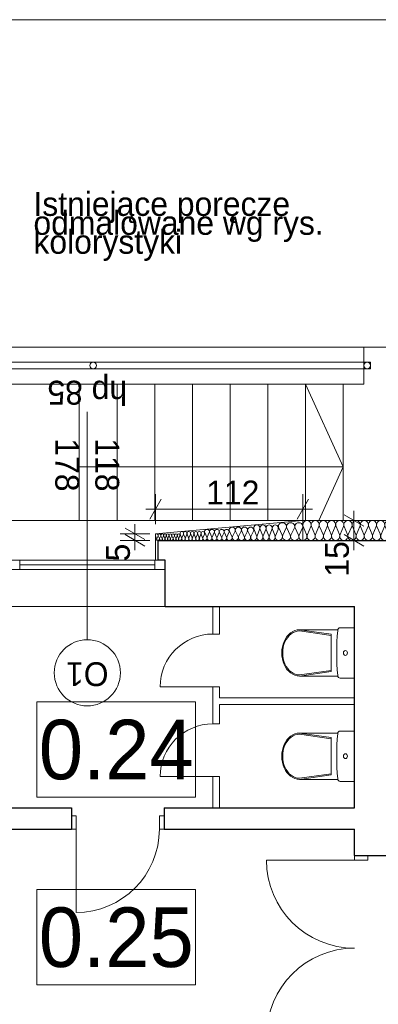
# Model space of a CAD drawing. Extents: x -21260 to 35740, y -2672 to 187028.
# Tile 45 of 120: x -9227 to -6516, y 59592 to 67028. Entities that reach past the tile are written whole.
import ezdxf

# ---------------------------------------------------------------- set-up
doc = ezdxf.new("R2010")
doc.units = 0
doc.header["$MEASUREMENT"] = 0
doc.layers.add('arch izolacje_Nr_Pióra__3', color=7, linetype='Continuous', lineweight=13, true_color=0xff6600)
doc.layers.add('Arch ocieplenie_Nr_Pióra__22', color=7, linetype='Continuous', lineweight=9, true_color=0x7f7f7f)
for name, color, linetype, lineweight in [('arch izolacje_Nr_Pióra__5', 7, 'Continuous', 13), ('Arch opisy okien_Nr_Pióra__21', 7, 'Continuous', 13), ('Arch opisy_Nr_Pióra__1', 7, 'Continuous', 25), ('Arch opisy_Nr_Pióra__21', 7, 'Continuous', 13), ('ARCH TABELA_Nr_Pióra__21', 7, 'Continuous', 13), ('Arch wymiary_Nr_Pióra__5', 7, 'Continuous', 13), ('INWENT BALUSTRADY_Nr_Pióra__26', 5, 'Continuous', 13), ('INWENT OPISY_Nr_Pióra__21', 7, 'Continuous', 13), ('INWENT wyposarzenie_Nr_Pióra__21', 7, 'Continuous', 13), ('INWENT. DRZWI_Nr_Pióra__21', 7, 'Continuous', 13), ('INWENT. OKNA_Nr_Pióra__5', 7, 'Continuous', 13), ('INWENT.ŚCIANY_Nr_Pióra__1', 7, 'Continuous', 25), ('INWENT.ŚCIANY_Nr_Pióra__21', 7, 'Continuous', 13), ('INWENT.ŚCIANY_Nr_Pióra__5', 7, 'Continuous', 13), ('Istniejące schody_Nr_Pióra__21', 7, 'Continuous', 13)]:
    doc.layers.add(name, color=color, linetype=linetype, lineweight=lineweight)
for name, color, linetype in [('Arch ocieplenie', 7, 'Continuous'), ('Arch wymiary', 7, 'Continuous'), ('INWENT wyposarzenie', 7, 'Continuous')]:
    doc.layers.add(name, color=color, linetype=linetype)
doc.styles.add('GENERATED_STYLE_1', font='txt')
doc.styles.add('GENERATED_STYLE_3', font='txt')
doc.styles.add('GENERATED_STYLE_4', font='txt')
doc.styles.add('GENERATED_STYLE_6', font='txt')
doc.styles.add('GENERATED_STYLE_7', font='txt')
doc.dimstyles.new('GENERATED_STYLE__1', dxfattribs={"dimtxt": 179.999995, "dimasz": 114, "dimexe": 0.18, "dimexo": 0, "dimgap": 0.09, "dimtad": 1, "dimdec": 0, "dimlfac": 0.1, "dimzin": 0, "dimdsep": 46, "dimtxsty": 'GENERATED_STYLE_1', "dimblk": 'ARROWHEAD_2', "dimblk1": 'ARROWHEAD_2', "dimblk2": 'ARROWHEAD_2', "dimcen": 0.09, "dimclrd": 7, "dimclre": 7, "dimclrt": 7, "dimazin": 0, "dimtfac": 1, "dimtdec": 4, "dimtmove": 0, "dimatfit": 3, "dimfxl": 0, "dimtolj": 1, "dimtzin": 0, "dimarcsym": 0})
doc.dimstyles.new('GENERATED_STYLE__3', dxfattribs={"dimtxt": 179.999995, "dimasz": 114, "dimexe": 0.18, "dimexo": 0, "dimgap": 0.09, "dimtad": 1, "dimtih": 1, "dimtoh": 1, "dimdec": 0, "dimlfac": 0.1, "dimzin": 0, "dimdsep": 46, "dimtxsty": 'GENERATED_STYLE_1', "dimblk": 'ARROWHEAD_2', "dimblk1": 'ARROWHEAD_2', "dimblk2": 'ARROWHEAD_2', "dimcen": 0.09, "dimclrd": 7, "dimclre": 7, "dimclrt": 7, "dimazin": 0, "dimtfac": 1, "dimtdec": 4, "dimtmove": 0, "dimatfit": 3, "dimfxl": 0, "dimtolj": 1, "dimtzin": 0, "dimarcsym": 0})

# ---------------------------------------------------------------- blocks, each defined once
blk = doc.blocks.new('Izolacja cieplna 14_2', base_point=(-7085.9, 63095.9))
at = {"layer": 'Arch ocieplenie_Nr_Pióra__22', "linetype": 'Continuous'}
for p, q in [((-7083.3, 63201.2), (-7057.6, 63140.6)), ((-7052.4, 63140.6), (-7026.7, 63201.2)), ((-7021.5, 63201.2), (-6995.7, 63140.6)), ((-6990.5, 63140.6), (-6964.8, 63201.2)), ((-6959.6, 63201.2), (-6933.8, 63140.6)), ((-6928.6, 63140.6), (-6902.9, 63201.2)), ((-6897.7, 63201.2), (-6872, 63140.6)), ((-6866.8, 63140.6), (-6841, 63201.2)), ((-6835.8, 63201.2), (-6810.1, 63140.6)), ((-6804.9, 63140.6), (-6779.2, 63201.2)), ((-6774, 63201.2), (-6748.2, 63140.6)), ((-6743, 63140.6), (-6717.3, 63201.2)), ((-6712.1, 63201.2), (-6686.3, 63140.6)), ((-6681.1, 63140.6), (-6655.4, 63201.2)), ((-6650.2, 63201.2), (-6624.5, 63140.6)), ((-6619.3, 63140.6), (-6593.5, 63201.2)), ((-6588.3, 63201.2), (-6562.6, 63140.6)), ((-6557.4, 63140.6), (-6531.7, 63201.2)), ((-6526.5, 63201.2), (-6500.7, 63140.6)), ((-6495.5, 63140.6), (-6469.8, 63201.2)), ((-6464.6, 63201.2), (-6438.8, 63140.6)), ((-6433.6, 63140.6), (-6407.9, 63201.2)), ((-6402.7, 63201.2), (-6377, 63140.6)), ((-6371.8, 63140.6), (-6346, 63201.2)), ((-6340.8, 63201.2), (-6315.1, 63140.6)), ((-6309.9, 63140.6), (-6284.2, 63201.2)), ((-6279, 63201.2), (-6253.2, 63140.6)), ((-6248, 63140.6), (-6222.3, 63201.2)), ((-6217.1, 63201.2), (-6191.3, 63140.6)), ((-6186.1, 63140.6), (-6160.4, 63201.2)), ((-6155.2, 63201.2), (-6129.5, 63140.6)), ((-6124.3, 63140.6), (-6098.5, 63201.2))]:
    blk.add_line(p, q, dxfattribs=at)
for centre, start_param, end_param in [((-7055, 63214), 4.299595, 8.266775), ((-6993.1, 63214), 4.299595, 8.266775), ((-6931.2, 63214), 4.299595, 8.266775), ((-6869.4, 63214), 4.299595, 8.266775), ((-6807.5, 63214), 4.299595, 8.266775), ((-6745.6, 63214), 4.299595, 8.266775), ((-6683.7, 63214), 4.299595, 8.266775), ((-6621.9, 63214), 4.299595, 8.266775), ((-6560, 63214), 4.299595, 8.266775), ((-6498.1, 63214), 4.299595, 8.266775), ((-6436.2, 63214), 4.299595, 8.266775), ((-6374.4, 63214), 4.299595, 8.266775), ((-6312.5, 63214), 4.299595, 8.266775), ((-6250.6, 63214), 4.299595, 8.266775), ((-6188.7, 63214), 4.299595, 8.266775), ((-6126.9, 63214), 4.299595, 8.266775), ((-7085.9, 63127.8), 3.141593, 5.125182), ((-7024.1, 63127.8), 1.158004, 5.125183), ((-6962.2, 63127.8), 1.158004, 5.125183), ((-6900.3, 63127.8), 1.158004, 5.125183), ((-6838.4, 63127.8), 1.158004, 5.125183), ((-6776.6, 63127.8), 1.158004, 5.125183), ((-6714.7, 63127.8), 1.158004, 5.125183), ((-6652.8, 63127.8), 1.158004, 5.125183), ((-6590.9, 63127.8), 1.158004, 5.125183), ((-6529.1, 63127.8), 1.158004, 5.125183), ((-6467.2, 63127.8), 1.158004, 5.125183), ((-6405.3, 63127.8), 1.158004, 5.125183), ((-6343.4, 63127.8), 1.158004, 5.125183), ((-6281.6, 63127.8), 1.158004, 5.125183), ((-6219.7, 63127.8), 1.158004, 5.125183), ((-6157.8, 63127.8), 1.158004, 5.125183), ((-6095.9, 63127.8), 1.158004, 3.141593)]:
    blk.add_ellipse(centre, major_axis=(0, 31.9), ratio=0.969775, start_param=start_param, end_param=end_param, dxfattribs=at)
blk = doc.blocks.new('Izolacja cieplna 14_81', base_point=(-7085.9, 63095.9))
at = {"layer": 'Arch ocieplenie_Nr_Pióra__22', "linetype": 'Continuous'}
for p, q in [((-7243.4, 63135.6), (-7269.2, 63189.5)), ((-7212.4, 63189.5), (-7238.2, 63135.6)), ((-7181.4, 63135.6), (-7207.2, 63189.5)), ((-7150.5, 63189.5), (-7176.2, 63135.6)), ((-7119.5, 63135.6), (-7145.3, 63189.5)), ((-7088.5, 63189.5), (-7114.3, 63135.6))]:
    blk.add_line(p, q, dxfattribs=at)
for centre, start_param, end_param in [((-7240.8, 63200.8), 2.728799, 6.695979), ((-7178.8, 63200.8), 2.728799, 6.695979), ((-7116.9, 63200.8), 2.728799, 6.695979), ((-7271.8, 63124.2), 1.570796, 3.554385), ((-7209.8, 63124.2), 5.870392, 9.837571), ((-7147.9, 63124.2), 5.870392, 9.837571), ((-7085.9, 63124.2), 5.870392, 7.853982)]:
    blk.add_ellipse(centre, major_axis=(-31, 0), ratio=0.915573, start_param=start_param, end_param=end_param, dxfattribs=at)
blk = doc.blocks.new('Izolacja cieplna 14_82', base_point=(-7271.8, 63095.9))
at = {"layer": 'Arch ocieplenie_Nr_Pióra__22', "linetype": 'Continuous'}
for p, q in [((-7436.3, 63130.6), (-7455.6, 63177.8)), ((-7413.1, 63177.8), (-7432.4, 63130.6)), ((-7389.9, 63130.6), (-7409.2, 63177.8)), ((-7366.6, 63177.8), (-7386, 63130.6)), ((-7343.4, 63130.6), (-7362.7, 63177.8)), ((-7320.2, 63177.8), (-7339.5, 63130.6)), ((-7296.9, 63130.6), (-7316.3, 63177.8)), ((-7273.7, 63177.8), (-7293, 63130.6))]:
    blk.add_line(p, q, dxfattribs=at)
for centre, start_param, end_param in [((-7434.4, 63187.7), 1.158003, 5.125183), ((-7387.9, 63187.7), 1.158003, 5.125183), ((-7341.5, 63187.7), 1.158003, 5.125183), ((-7295, 63187.7), 1.158003, 5.125183), ((-7457.6, 63120.7), 6.283185, 8.266774), ((-7411.1, 63120.7), 4.299595, 8.266774), ((-7364.7, 63120.7), 4.299595, 8.266774), ((-7318.2, 63120.7), 4.299595, 8.266774), ((-7271.8, 63120.7), 4.299596, 6.283185)]:
    blk.add_ellipse(centre, major_axis=(0, -24.8), ratio=0.936173, start_param=start_param, end_param=end_param, dxfattribs=at)
blk = doc.blocks.new('Izolacja cieplna 14_83', base_point=(-7457.6, 63095.9))
at = {"layer": 'Arch ocieplenie_Nr_Pióra__22', "linetype": 'Continuous'}
for p, q in [((-7622.2, 63125.7), (-7641.5, 63166.1)), ((-7598.9, 63166.1), (-7618.2, 63125.7)), ((-7575.7, 63125.7), (-7595, 63166.1)), ((-7552.5, 63166.1), (-7571.8, 63125.7)), ((-7529.2, 63125.7), (-7548.6, 63166.1)), ((-7506, 63166.1), (-7525.3, 63125.7)), ((-7482.8, 63125.7), (-7502.1, 63166.1)), ((-7459.5, 63166.1), (-7478.9, 63125.7))]:
    blk.add_line(p, q, dxfattribs=at)
for centre, start_param, end_param in [((-7620.2, 63174.6), 2.728799, 6.695979), ((-7573.7, 63174.6), 2.728799, 6.695979), ((-7527.3, 63174.6), 2.728799, 6.695979), ((-7480.8, 63174.6), 2.728799, 6.695979), ((-7643.4, 63117.1), 1.570796, 3.554385), ((-7597, 63117.1), 5.870392, 9.837571), ((-7550.5, 63117.1), 5.870392, 9.837571), ((-7504.1, 63117.1), 5.870392, 9.837571), ((-7457.6, 63117.1), 5.870392, 7.853982)]:
    blk.add_ellipse(centre, major_axis=(-23.2, 0), ratio=0.915593, start_param=start_param, end_param=end_param, dxfattribs=at)
blk = doc.blocks.new('Izolacja cieplna 14_84', base_point=(-7643.4, 63095.9))
at = {"layer": 'Arch ocieplenie_Nr_Pióra__22', "linetype": 'Continuous'}
for p, q in [((-7812.2, 63120.7), (-7827.7, 63154.4)), ((-7793.7, 63154.4), (-7809.1, 63120.7)), ((-7775.1, 63120.7), (-7790.5, 63154.4)), ((-7756.5, 63154.4), (-7772, 63120.7)), ((-7737.9, 63120.7), (-7753.4, 63154.4)), ((-7719.3, 63154.4), (-7734.8, 63120.7)), ((-7700.7, 63120.7), (-7716.2, 63154.4)), ((-7682.2, 63154.4), (-7697.6, 63120.7)), ((-7663.6, 63120.7), (-7679, 63154.4)), ((-7645, 63154.4), (-7660.5, 63120.7))]:
    blk.add_line(p, q, dxfattribs=at)
for centre, start_param, end_param in [((-7810.7, 63161.5), 2.728799, 6.695979), ((-7773.5, 63161.5), 2.728799, 6.695979), ((-7736.3, 63161.5), 2.728799, 6.695979), ((-7699.2, 63161.5), 2.728799, 6.695979), ((-7662, 63161.5), 2.728799, 6.695979), ((-7829.3, 63113.6), 1.570796, 3.554385), ((-7792.1, 63113.6), 5.870392, 9.837571), ((-7754.9, 63113.6), 5.870392, 9.837571), ((-7717.8, 63113.6), 5.870392, 9.837571), ((-7680.6, 63113.6), 5.870392, 9.837571), ((-7643.4, 63113.6), 5.870392, 7.853982)]:
    blk.add_ellipse(centre, major_axis=(-18.6, 0), ratio=0.953756, start_param=start_param, end_param=end_param, dxfattribs=at)
blk = doc.blocks.new('Izolacja cieplna 14_85', base_point=(-7829.3, 63095.9))
at = {"layer": 'Arch ocieplenie_Nr_Pióra__22', "linetype": 'Continuous'}
for p, q in [((-8002.9, 63115.7), (-8014, 63142.7)), ((-7989.7, 63142.7), (-8000.7, 63115.7)), ((-7976.4, 63115.7), (-7987.4, 63142.7)), ((-7963.1, 63142.7), (-7974.2, 63115.7)), ((-7949.8, 63115.7), (-7960.9, 63142.7)), ((-7936.6, 63142.7), (-7947.6, 63115.7)), ((-7923.3, 63115.7), (-7934.3, 63142.7)), ((-7910, 63142.7), (-7921.1, 63115.7)), ((-7896.7, 63115.7), (-7907.8, 63142.7)), ((-7883.5, 63142.7), (-7894.5, 63115.7)), ((-7870.2, 63115.7), (-7881.2, 63142.7)), ((-7856.9, 63142.7), (-7868, 63115.7)), ((-7843.7, 63115.7), (-7854.7, 63142.7)), ((-7830.4, 63142.7), (-7841.4, 63115.7))]:
    blk.add_line(p, q, dxfattribs=at)
for centre, start_param, end_param in [((-8001.8, 63148.3), 1.158003, 5.125183), ((-7975.3, 63148.3), 1.158003, 5.125183), ((-7948.7, 63148.3), 1.158003, 5.125183), ((-7922.2, 63148.3), 1.158003, 5.125183), ((-7895.6, 63148.3), 1.158003, 5.125183), ((-7869.1, 63148.3), 1.158003, 5.125183), ((-7842.5, 63148.3), 1.158003, 5.125183), ((-8015.1, 63110), 0, 1.983589), ((-7988.5, 63110), 4.299595, 8.266774), ((-7962, 63110), 4.299595, 8.266774), ((-7935.5, 63110), 4.299595, 8.266774), ((-7908.9, 63110), 4.299595, 8.266774), ((-7882.4, 63110), 4.299595, 8.266774), ((-7855.8, 63110), 4.299595, 8.266774), ((-7829.3, 63110), 4.299596, 6.283185)]:
    blk.add_ellipse(centre, major_axis=(0, -14.2), ratio=0.936131, start_param=start_param, end_param=end_param, dxfattribs=at)
blk = doc.blocks.new('Izolacja cieplna 14_86', base_point=(-8015.1, 63095.8))
at = {"layer": 'Arch ocieplenie_Nr_Pióra__22', "linetype": 'Continuous'}
for p, q in [((-8191.5, 63110.8), (-8200.1, 63131)), ((-8181.1, 63131), (-8189.7, 63110.8)), ((-8170.8, 63110.8), (-8179.4, 63131)), ((-8160.5, 63131), (-8169.1, 63110.8)), ((-8150.2, 63110.8), (-8158.8, 63131)), ((-8139.9, 63131), (-8148.4, 63110.8)), ((-8129.5, 63110.8), (-8138.1, 63131)), ((-8119.2, 63131), (-8127.8, 63110.8)), ((-8108.9, 63110.8), (-8117.5, 63131)), ((-8098.6, 63131), (-8107.1, 63110.8)), ((-8088.2, 63110.8), (-8096.8, 63131)), ((-8077.9, 63131), (-8086.5, 63110.8)), ((-8067.6, 63110.8), (-8076.2, 63131)), ((-8057.3, 63131), (-8065.8, 63110.8)), ((-8046.9, 63110.8), (-8055.5, 63131)), ((-8036.6, 63131), (-8045.2, 63110.8)), ((-8026.3, 63110.8), (-8034.9, 63131)), ((-8016, 63131), (-8024.6, 63110.8))]:
    blk.add_line(p, q, dxfattribs=at)
for centre, start_param, end_param in [((-8190.6, 63135.2), 1.158003, 5.125183), ((-8170, 63135.2), 1.158003, 5.125183), ((-8149.3, 63135.2), 1.158003, 5.125183), ((-8128.7, 63135.2), 1.158003, 5.125183), ((-8108, 63135.2), 1.158003, 5.125183), ((-8087.4, 63135.2), 1.158003, 5.125183), ((-8066.7, 63135.2), 1.158003, 5.125183), ((-8046.1, 63135.2), 1.158003, 5.125183), ((-8025.4, 63135.2), 1.158003, 5.125183), ((-8200.9, 63106.5), 0, 1.983589), ((-8180.3, 63106.5), 4.299595, 8.266774), ((-8159.6, 63106.5), 4.299595, 8.266774), ((-8139, 63106.5), 4.299595, 8.266774), ((-8118.3, 63106.5), 4.299595, 8.266774), ((-8097.7, 63106.5), 4.299595, 8.266774), ((-8077, 63106.5), 4.299595, 8.266774), ((-8056.4, 63106.5), 4.299595, 8.266774), ((-8035.7, 63106.5), 4.299595, 8.266774), ((-8015.1, 63106.5), 4.299596, 6.283185)]:
    blk.add_ellipse(centre, major_axis=(0, -10.6), ratio=0.970774, start_param=start_param, end_param=end_param, dxfattribs=at)
blk = doc.blocks.new('Symbol WC 2 14_228', base_point=(-6695.9, 62435.9))
at = {"layer": 'INWENT wyposarzenie_Nr_Pióra__21', "linetype": 'Continuous'}
for p, q in [((-6822.2, 62420.8), (-7111.9, 62420.8)), ((-7111.5, 62420.8), (-6873, 62386.8)), ((-7111.5, 62411.9), (-6873, 62377.8)), ((-6695.9, 62435.9), (-6804.6, 62435.9)), ((-6695.9, 62435.9), (-6695.9, 62055.9)), ((-6873, 62245.9), (-6873, 62386.8)), ((-6873, 62245.9), (-6873, 62105)), ((-7111.5, 62079.8), (-6873, 62113.9)), ((-7111.5, 62070.9), (-6873, 62105)), ((-6822, 62070.9), (-7111.9, 62070.9)), ((-6695.9, 62055.9), (-6804.6, 62055.9))]:
    blk.add_line(p, q, dxfattribs=at)
for centre, major_axis, ratio, start_param, end_param in [((-7111.9, 62245.9), (0, 174.9), 0.765974, 0, 3.141593), ((-7111.5, 62245.9), (0, 166), 0.764861, 0, 3.141593), ((-5481.2, 62245.9), (0, -1625.8), 0.829819, 4.60742, 4.817236), ((-6804.6, 62413.8), (0, -22.1), 0.829819, 3.141593, 4.602988), ((-6804.6, 62077.9), (0, -22.1), 0.829819, 4.812804, 6.283185)]:
    blk.add_ellipse(centre, major_axis=major_axis, ratio=ratio, start_param=start_param, end_param=end_param, dxfattribs=at)
blk.add_ellipse((-6764.5, 62245.9), major_axis=(0, -18.5), ratio=0.829819, dxfattribs=at)
blk = doc.blocks.new('Symbol WC 2 14_229', base_point=(-6695.9, 61655.9))
at = {"layer": 'INWENT wyposarzenie_Nr_Pióra__21', "linetype": 'Continuous'}
for p, q in [((-6695.9, 61655.9), (-6804.6, 61655.9)), ((-6695.9, 61655.9), (-6695.9, 61275.9)), ((-6822.2, 61640.8), (-7111.9, 61640.8)), ((-7111.5, 61640.8), (-6873, 61606.8)), ((-7111.5, 61631.9), (-6873, 61597.8)), ((-6873, 61465.9), (-6873, 61606.8)), ((-6873, 61465.9), (-6873, 61325)), ((-6822, 61290.9), (-7111.9, 61290.9)), ((-7111.5, 61299.8), (-6873, 61333.9)), ((-7111.5, 61290.9), (-6873, 61325)), ((-6695.9, 61275.9), (-6804.6, 61275.9))]:
    blk.add_line(p, q, dxfattribs=at)
for centre, major_axis, ratio, start_param, end_param in [((-6804.6, 61633.8), (0, -22.1), 0.829819, 3.141593, 4.602988), ((-7111.9, 61465.9), (0, 174.9), 0.765974, 0, 3.141593), ((-7111.5, 61465.9), (0, 166), 0.764861, 0, 3.141593), ((-5481.2, 61465.9), (0, -1625.8), 0.829819, 4.60742, 4.817236), ((-6804.6, 61297.9), (0, -22.1), 0.829819, 4.812804, 6.283185)]:
    blk.add_ellipse(centre, major_axis=major_axis, ratio=ratio, start_param=start_param, end_param=end_param, dxfattribs=at)
blk.add_ellipse((-6764.5, 61465.9), major_axis=(0, -18.5), ratio=0.829819, dxfattribs=at)
blk = doc.blocks.new('*D466')
at = {"layer": 'Arch wymiary_Nr_Pióra__5', "linetype": 'Continuous'}
for p, q in [((-8200.9, 63218.9), (-8200.9, 63443.9)), ((-7085.9, 63218.9), (-7085.9, 63443.9)), ((-8157.6, 63406.4), (-8244.2, 63256.4)), ((-7129.2, 63256.4), (-7042.6, 63406.4)), ((-8274.3, 63331.4), (-8200.9, 63331.4)), ((-8200.9, 63331.4), (-7085.9, 63331.4)), ((-7085.9, 63331.4), (-7012.6, 63331.4))]:
    blk.add_line(p, q, dxfattribs=at)
at = {"layer": 'Arch wymiary_Nr_Pióra__5', "insert": (-7816.2, 63367.4), "char_height": 180, "attachment_point": 7, "style": 'GENERATED_STYLE_1'}
blk.add_mtext('{112}', dxfattribs=at)
blk = doc.blocks.new('ARROWHEAD_2')
at = {"color": 0, "linetype": 'Continuous', "lineweight": 0}
for p, q in [((-0.378, -0.655), (0.378, 0.655)), ((0, 0), (-1, 0))]:
    blk.add_line(p, q, dxfattribs=at)
blk = doc.blocks.new('*D467')
at = {"layer": 'Arch wymiary_Nr_Pióra__5', "linetype": 'Continuous'}
for p, q in [((-6625.3, 63202.6), (-6775.3, 63289.2)), ((-6700.3, 63245.9), (-6700.3, 63319.2)), ((-6587.8, 63245.9), (-6812.8, 63245.9)), ((-6700.3, 63095.9), (-6700.3, 63245.9)), ((-6775.3, 63139.2), (-6625.3, 63052.6)), ((-6587.8, 63095.9), (-6812.8, 63095.9)), ((-6700.3, 63022.5), (-6700.3, 63095.9))]:
    blk.add_line(p, q, dxfattribs=at)
at = {"layer": 'Arch wymiary_Nr_Pióra__5', "insert": (-6736.3, 62822.1), "char_height": 180, "attachment_point": 7, "rotation": 90, "style": 'GENERATED_STYLE_1'}
blk.add_mtext('{15}', dxfattribs=at)
blk = doc.blocks.new('*D468')
at = {"layer": 'Arch wymiary_Nr_Pióra__5', "linetype": 'Continuous'}
for p, q in [((-8355.3, 63145.9), (-8355.3, 63219.2)), ((-8242.8, 63145.9), (-8467.8, 63145.9)), ((-8430.3, 63189.2), (-8280.3, 63102.6)), ((-8280.3, 63052.6), (-8430.3, 63139.2)), ((-8355.3, 63095.9), (-8355.3, 63145.9)), ((-8242.8, 63095.9), (-8467.8, 63095.9)), ((-8355.3, 63022.5), (-8355.3, 63095.9))]:
    blk.add_line(p, q, dxfattribs=at)
at = {"layer": 'Arch wymiary_Nr_Pióra__5', "insert": (-8391.3, 62937.3), "char_height": 180, "attachment_point": 7, "rotation": 90, "style": 'GENERATED_STYLE_1'}
blk.add_mtext('{5}', dxfattribs=at)

msp = doc.modelspace()

# ---------------------------------------------------------------- linework, layer by layer
at = {"layer": 'arch izolacje_Nr_Pióra__3', "linetype": 'Continuous'}
for p, q in [((-11060.9, 63245.9), (2206.6, 63245.9)), ((-7085.9, 63245.9), (-8200.9, 63145.9)), ((-7085.9, 63245.9), (-7085.9, 63095.9)), ((-7085.9, 63245.9), (-6095.9, 63245.9)), ((-8200.9, 63145.9), (-8200.9, 62945.9))]:
    msp.add_line(p, q, dxfattribs=at)
at = {"layer": 'arch izolacje_Nr_Pióra__5', "linetype": 'Continuous'}
msp.add_line((-6625.9, 64555.9), (-5125.9, 64555.9), dxfattribs=at)
at = {"layer": 'Arch opisy okien_Nr_Pióra__21', "linetype": 'Continuous'}
msp.add_circle((-8715.9, 62095.9), 250, dxfattribs=at)
at = {"layer": 'Arch opisy_Nr_Pióra__21', "linetype": 'Continuous'}
for p, q in [((-9096.7, 61877.6), (-9096.7, 61157.6)), ((-7896.7, 61877.6), (-9096.7, 61877.6)), ((-7896.7, 61157.6), (-7896.7, 61877.6)), ((-9096.7, 61157.6), (-7896.7, 61157.6)), ((-9096.7, 60460.3), (-9096.7, 59740.3)), ((-7896.7, 60460.3), (-9096.7, 60460.3)), ((-7896.7, 59740.3), (-7896.7, 60460.3)), ((-9096.7, 59740.3), (-7896.7, 59740.3))]:
    msp.add_line(p, q, dxfattribs=at)
at = {"layer": 'ARCH TABELA_Nr_Pióra__21', "linetype": 'Continuous'}
msp.add_line((-21259.9, 67028.4), (35740.1, 67028.4), dxfattribs=at)
at = {"layer": 'INWENT BALUSTRADY_Nr_Pióra__26', "linetype": 'Continuous'}
for p, q in [((-10635.9, 64440.9), (-6575.9, 64440.9)), ((-6575.9, 64440.9), (-6575.9, 64390.9)), ((-6575.9, 64390.9), (-10585.9, 64390.9))]:
    msp.add_line(p, q, dxfattribs=at)
for centre in [(-8670.9, 64415.9), (-6600.9, 64415.9)]:
    msp.add_circle(centre, 25, dxfattribs=at)
at = {"layer": 'INWENT OPISY_Nr_Pióra__21', "linetype": 'Continuous'}
msp.add_line((-8715.9, 62345.9), (-8715.9, 64065.9), dxfattribs=at)
at = {"layer": 'INWENT. DRZWI_Nr_Pióra__21', "linetype": 'Continuous'}
for p, q in [((-8800.9, 61015.9), (-8835.9, 61015.9)), ((-8800.9, 60915.9), (-8800.9, 61015.9)), ((-8170.9, 60915.9), (-8170.9, 61015.9)), ((-8170.9, 61015.9), (-8135.9, 61015.9)), ((-8800.9, 60915.9), (-8835.9, 60915.9)), ((-8800.9, 60915.9), (-8800.9, 60285.9)), ((-8170.9, 60915.9), (-8135.9, 60915.9)), ((-6695.9, 60680.9), (-7360.9, 60680.9)), ((-6695.9, 60680.9), (-6695.9, 60715.9)), ((-6695.9, 60680.9), (-6595.9, 60680.9)), ((-6595.9, 60680.9), (-6595.9, 60715.9))]:
    msp.add_line(p, q, dxfattribs=at)
for centre, radius, start, end in [((-8800.9, 60915.9), 630, 270, 0), ((-6695.9, 60680.9), 665, 180, 270), ((-6695.9, 59350.9), 665, 90, 180)]:
    msp.add_arc(centre, radius, start, end, dxfattribs=at)
at = {"layer": 'INWENT. OKNA_Nr_Pióra__5', "linetype": 'Continuous'}
for p, q in [((-8125.9, 62945.9), (-9305.9, 62945.9)), ((-9225.9, 62945.9), (-9225.9, 62875.9)), ((-8205.9, 62910.9), (-9225.9, 62910.9)), ((-8205.9, 62945.9), (-8205.9, 62875.9)), ((-8125.9, 62945.9), (-8125.9, 62875.9)), ((-9305.9, 62875.9), (-8125.9, 62875.9))]:
    msp.add_line(p, q, dxfattribs=at)
at = {"layer": 'INWENT.ŚCIANY_Nr_Pióra__1', "linetype": 'Continuous'}
for p, q in [((-8180.9, 62945.9), (-8180.9, 63095.9)), ((-8180.9, 63095.9), (-6115.9, 63095.9)), ((-8125.9, 62945.9), (-8180.9, 62945.9)), ((-8125.9, 62595.9), (-8125.9, 62945.9)), ((-8125.9, 62595.9), (-6695.9, 62595.9)), ((-6695.9, 61075.9), (-6695.9, 62595.9)), ((-10410.9, 61075.9), (-8835.9, 61075.9)), ((-8835.9, 61075.9), (-8835.9, 60915.9)), ((-8135.9, 61075.9), (-8135.9, 60915.9)), ((-8135.9, 61075.9), (-6695.9, 61075.9)), ((-10410.9, 60915.9), (-8835.9, 60915.9)), ((-8135.9, 60915.9), (-6695.9, 60915.9)), ((-6695.9, 60715.9), (-6695.9, 60915.9)), ((-6695.9, 60715.9), (-6455.9, 60715.9))]:
    msp.add_line(p, q, dxfattribs=at)
at = {"layer": 'INWENT.ŚCIANY_Nr_Pióra__21', "linetype": 'Continuous'}
for p, q in [((-6625.9, 64555.9), (-10855.9, 64555.9)), ((-6625.9, 64275.9), (-6625.9, 64555.9)), ((-10585.9, 64275.9), (-6625.9, 64275.9)), ((-9305.9, 62595.9), (-8125.9, 62595.9))]:
    msp.add_line(p, q, dxfattribs=at)
at = {"layer": 'INWENT.ŚCIANY_Nr_Pióra__5', "linetype": 'Continuous'}
for p, q in [((-7766.5, 62388.8), (-7766.5, 62595.9)), ((-7716.5, 62388.8), (-7716.5, 62595.9)), ((-7766.5, 62388.8), (-7716.5, 62388.8)), ((-7766.5, 61990.4), (-8164.9, 61990.4)), ((-7766.5, 61710.1), (-7766.5, 61990.4)), ((-7766.5, 61990.4), (-7716.5, 61990.4)), ((-7716.5, 61990.4), (-7716.5, 61905.9)), ((-6695.9, 61905.9), (-7716.5, 61905.9)), ((-6695.9, 61855.9), (-7716.5, 61855.9)), ((-7716.5, 61855.9), (-7716.5, 61710.1)), ((-7716.5, 61710.1), (-7766.5, 61710.1)), ((-7766.5, 61311.7), (-8164.9, 61311.7)), ((-7716.5, 61311.7), (-7766.5, 61311.7)), ((-7766.5, 61311.7), (-7766.5, 61075.9)), ((-7716.5, 61311.7), (-7716.5, 61075.9))]:
    msp.add_line(p, q, dxfattribs=at)
for centre in [(-7766.5, 61990.4), (-7766.5, 61311.7)]:
    msp.add_arc(centre, 398.4, 90, 180, dxfattribs=at)
at = {"layer": 'Istniejące schody_Nr_Pióra__21', "linetype": 'Continuous'}
for p, q in [((-8775.9, 63245.9), (-8775.9, 64275.9)), ((-8490.9, 63245.9), (-8490.9, 64275.9)), ((-8205.9, 63245.9), (-8205.9, 64275.9)), ((-7920.9, 63245.9), (-7920.9, 64275.9)), ((-7635.9, 63245.9), (-7635.9, 64275.9)), ((-7350.9, 63245.9), (-7350.9, 64275.9)), ((-6780.9, 63650.9), (-7065.9, 64275.9)), ((-7065.9, 63245.9), (-7065.9, 64275.9)), ((-6780.9, 63245.9), (-6780.9, 64275.9)), ((-8775.9, 63650.9), (-6780.9, 63650.9)), ((-6780.9, 63650.9), (-6965.6, 63245.9))]:
    msp.add_line(p, q, dxfattribs=at)

# ---------------------------------------------------------------- block references
at = {"layer": 'Arch ocieplenie', "color": 104, "linetype": 'Continuous', "lineweight": 9, "true_color": 0x029e21}
for name, p in [('Izolacja cieplna 14_82', (-7271.8, 63095.8)), ('Izolacja cieplna 14_81', (-7085.9, 63095.9)), ('Izolacja cieplna 14_2', (-7085.9, 63095.9)), ('Izolacja cieplna 14_86', (-8015.1, 63095.8)), ('Izolacja cieplna 14_85', (-7829.3, 63095.8)), ('Izolacja cieplna 14_84', (-7643.4, 63095.8)), ('Izolacja cieplna 14_83', (-7457.6, 63095.8))]:
    msp.add_blockref(name, p, dxfattribs=at)
at = {"layer": 'INWENT wyposarzenie', "color": 104, "linetype": 'Continuous', "lineweight": 9, "true_color": 0x029e21}
for name, p in [('Symbol WC 2 14_228', (-6695.9, 62435.9)), ('Symbol WC 2 14_229', (-6695.9, 61655.9))]:
    msp.add_blockref(name, p, dxfattribs=at)

# ---------------------------------------------------------------- texts
at = {"layer": 'Arch opisy okien_Nr_Pióra__21', "linetype": 'Continuous', "insert": (-8715.9, 61995.6), "char_height": 180, "attachment_point": 2, "rotation": 180, "style": 'GENERATED_STYLE_6'}
msp.add_mtext('{O1}', dxfattribs=at)
at = {"layer": 'Arch opisy_Nr_Pióra__1', "linetype": 'Continuous', "char_height": 450, "attachment_point": 8, "style": 'GENERATED_STYLE_3'}
for s, insert in [('{0.24}', (-8496.7, 61284.9)), ('{0.25}', (-8496.7, 59867.6))]:
    msp.add_mtext(s, dxfattribs=dict(at, insert=insert))
at = {"layer": 'INWENT OPISY_Nr_Pióra__21', "linetype": 'Continuous', "insert": (-9122.7, 65466.5), "char_height": 180, "width": 3186.64, "attachment_point": 4, "line_spacing_factor": 0.476869, "style": 'GENERATED_STYLE_4'}
msp.add_mtext('{Istniejące poręcze\\Podmalowane wg rys. kolorystyki}', dxfattribs=at)
at = {"layer": 'INWENT OPISY_Nr_Pióra__21', "linetype": 'Continuous', "insert": (-8715.9, 64121.5), "char_height": 180, "attachment_point": 2, "rotation": 180, "style": 'GENERATED_STYLE_7'}
msp.add_mtext('{hp 85}', dxfattribs=at)
at = {"layer": 'INWENT OPISY_Nr_Pióra__21', "linetype": 'Continuous', "insert": (-8474.7, 63665.9), "char_height": 180, "width": 1346.334, "attachment_point": 2, "rotation": 270, "line_spacing_factor": 1.008888, "style": 'GENERATED_STYLE_7'}
msp.add_mtext('{118\\P178}', dxfattribs=at)

# ---------------------------------------------------------------- dimensions: what is measured, and where the dimension line sits
at = {"layer": 'Arch wymiary', "linetype": 'Continuous'}
dim = msp.add_linear_dim(base=(-8200.9302, 63331.4123), p1=(-8200.9302, 63120.8518), p2=(-7085.9301, 63245.8552), dimstyle='GENERATED_STYLE__3', dxfattribs=at)
dim.commit()
dim.dimension.update_dxf_attribs({"geometry": '*D466', "text_midpoint": (-7620.3911, 63457.4123)})
for base, p1, p2, picture, middle in [((-6700.3, 63095.9), (-7085.9, 63095.9), (-6852.9, 63245.9), '*D467', (-6826.3, 62958.7)), ((-8355.3, 63095.9), (-8180.9, 63095.9), (-8200.9, 63145.9), '*D468', (-8481.3, 63005.6))]:
    dim = msp.add_linear_dim(base=base, p1=p1, p2=p2, angle=90, dimstyle='GENERATED_STYLE__1', dxfattribs=at)
    dim.commit()
    dim.dimension.update_dxf_attribs({"geometry": picture, "text_midpoint": middle})

doc.saveas('drawing.dxf')
